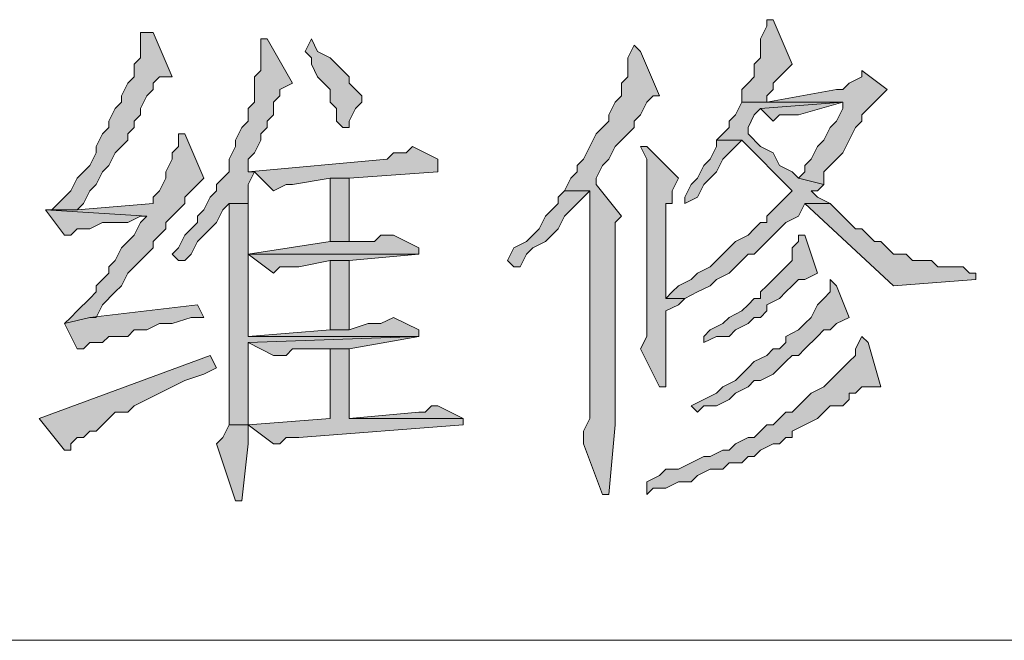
# Model space of a CAD drawing. Extents: x 566443 to 590371, y 3845226 to 3876576.
# Tile 95 of 221: x 586719.64 to 586726.22, y 3853880.45 to 3853884.6. Entities that reach past the tile are written whole.
import ezdxf

# ---------------------------------------------------------------- set-up
doc = ezdxf.new("R2010")
doc.units = 0
doc.layers.add('C00-00-00', color=7, linetype='CONTINUOUS')

msp = doc.modelspace()

# ---------------------------------------------------------------- hatches: boundary and pattern name
at = {"layer": 'C00-00-00'}
h = msp.add_hatch(color=256, dxfattribs=at)
h.dxf.hatch_style = 2
h.paths.add_polyline_path([(586724.6779, 3853884.6026), (586724.6356, 3853884.6026), (586724.6356, 3853884.5603), (586724.5932, 3853884.4756), (586724.5932, 3853884.3486), (586724.5509, 3853884.3063), (586724.5509, 3853884.2216), (586724.5086, 3853884.1793), (586724.4662, 3853884.1369), (586724.4662, 3853884.0523), (586724.6356, 3853884.0523), (586724.6356, 3853884.0946), (586724.6779, 3853884.1369), (586724.6779, 3853884.1793), (586724.7202, 3853884.2216), (586724.7626, 3853884.2639), (586724.8049, 3853884.3063)])
h = msp.add_hatch(color=256, dxfattribs=at)
h.dxf.hatch_style = 2
h.paths.add_polyline_path([(586720.5292, 3853884.5179), (586720.4446, 3853884.5179), (586720.4446, 3853884.4756), (586720.4446, 3853884.3486), (586720.4022, 3853884.3063), (586720.4022, 3853884.2216), (586720.3599, 3853884.1793), (586720.3176, 3853884.0946), (586720.3176, 3853884.0523), (586720.2752, 3853884.0099), (586720.2329, 3853883.9253), (586720.2329, 3853883.8829), (586720.1906, 3853883.8406), (586720.1482, 3853883.7559), (586720.1482, 3853883.7136), (586720.1059, 3853883.6289), (586720.0636, 3853883.5866), (586720.0212, 3853883.5443), (586719.9789, 3853883.4596), (586719.9366, 3853883.4173), (586719.8942, 3853883.3749), (586719.8519, 3853883.3326), (586720.0212, 3853883.3326), (586720.0636, 3853883.3749), (586720.1059, 3853883.4596), (586720.1482, 3853883.5019), (586720.1906, 3853883.5866), (586720.2329, 3853883.6289), (586720.2752, 3853883.7136), (586720.3176, 3853883.7559), (586720.3599, 3853883.7983), (586720.3599, 3853883.8406), (586720.4022, 3853883.8829), (586720.4022, 3853883.9253), (586720.4446, 3853883.9676), (586720.4446, 3853884.0099), (586720.4869, 3853884.0946), (586720.5292, 3853884.1369), (586720.5292, 3853884.1793), (586720.5716, 3853884.2216), (586720.6562, 3853884.2216)])
h = msp.add_hatch(color=256, dxfattribs=at)
h.dxf.hatch_style = 2
h.paths.add_polyline_path([(586721.2912, 3853884.4756), (586721.2489, 3853884.4756), (586721.2489, 3853884.3909), (586721.2489, 3853884.2639), (586721.2066, 3853884.2216), (586721.2066, 3853884.0523), (586721.1642, 3853884.0099), (586721.1642, 3853883.9253), (586721.1219, 3853883.8829), (586721.0796, 3853883.7983), (586721.0796, 3853883.7559), (586721.0372, 3853883.6713), (586721.0372, 3853883.5866), (586720.9949, 3853883.5443), (586720.9526, 3853883.5019), (586720.9526, 3853883.4596), (586720.9102, 3853883.4173), (586720.8679, 3853883.3326), (586720.8256, 3853883.2903), (586720.8256, 3853883.2479), (586720.7409, 3853883.1633), (586720.6986, 3853883.0786), (586720.6562, 3853883.0363), (586720.6986, 3853882.9939), (586720.7409, 3853882.9939), (586720.7832, 3853883.0363), (586720.8256, 3853883.1209), (586720.8679, 3853883.1633), (586720.9102, 3853883.2056), (586720.9526, 3853883.2479), (586720.9949, 3853883.3326), (586721.0372, 3853883.3749), (586721.1642, 3853883.3749), (586721.1642, 3853883.4173), (586721.1642, 3853883.5019), (586721.2066, 3853883.5866), (586721.1642, 3853883.5866), (586721.1642, 3853883.6713), (586721.2066, 3853883.7136), (586721.2489, 3853883.7983), (586721.2489, 3853883.8406), (586721.2912, 3853883.8829), (586721.2912, 3853883.9253), (586721.3336, 3853883.9676), (586721.3336, 3853884.0523), (586721.3759, 3853884.0946), (586721.3759, 3853884.1369), (586721.4606, 3853884.1793)])
h = msp.add_hatch(color=256, dxfattribs=at)
h.dxf.hatch_style = 2
h.paths.add_polyline_path([(586721.5876, 3853884.4756), (586721.5452, 3853884.3909), (586721.5876, 3853884.3486), (586721.5876, 3853884.3063), (586721.6299, 3853884.2216), (586721.6722, 3853884.1793), (586721.7146, 3853884.1369), (586721.7146, 3853884.0523), (586721.7569, 3853884.0099), (586721.7569, 3853883.9253), (586721.7992, 3853883.8829), (586721.8416, 3853883.8829), (586721.8416, 3853883.9253), (586721.8839, 3853884.0099), (586721.9262, 3853884.0523), (586721.9262, 3853884.0946), (586721.8839, 3853884.1369), (586721.8416, 3853884.1793), (586721.8416, 3853884.2216), (586721.7992, 3853884.2639), (586721.7569, 3853884.3063), (586721.7146, 3853884.3486), (586721.6299, 3853884.3909)])
h = msp.add_hatch(color=256, dxfattribs=at)
h.dxf.hatch_style = 2
h.paths.add_polyline_path([(586723.7466, 3853884.4333), (586723.7042, 3853884.3486), (586723.7042, 3853884.2216), (586723.6619, 3853884.1793), (586723.6619, 3853884.0946), (586723.6196, 3853884.0523), (586723.5772, 3853883.9676), (586723.5772, 3853883.9253), (586723.5349, 3853883.8829), (586723.4926, 3853883.8406), (586723.4502, 3853883.7559), (586723.4079, 3853883.6713), (586723.3656, 3853883.6289), (586723.3656, 3853883.5866), (586723.3232, 3853883.5443), (586723.2809, 3853883.4596), (586723.4502, 3853883.4596), (586723.4502, 3853883.4173), (586723.4502, 3853883.1633), (586723.4502, 3853883.1209), (586723.4502, 3853881.9356), (586723.4079, 3853881.8509), (586723.4079, 3853881.7663), (586723.5349, 3853881.4276), (586723.5772, 3853881.4276), (586723.6196, 3853881.8933), (586723.6196, 3853883.2479), (586723.6619, 3853883.2903), (586723.4926, 3853883.5019), (586723.4926, 3853883.5443), (586723.5349, 3853883.6289), (586723.5772, 3853883.6713), (586723.6196, 3853883.7559), (586723.6619, 3853883.7983), (586723.7042, 3853883.8406), (586723.7466, 3853883.8829), (586723.7466, 3853883.9253), (586723.7889, 3853883.9676), (586723.8312, 3853884.0523), (586723.8736, 3853884.0946), (586723.9159, 3853884.0946), (586723.7889, 3853884.3909)])
h = msp.add_hatch(color=256, dxfattribs=at)
h.dxf.hatch_style = 2
h.paths.add_polyline_path([(586725.2706, 3853884.2639), (586725.2706, 3853884.2216), (586725.1859, 3853884.1793), (586725.1436, 3853884.1369), (586725.1012, 3853884.1369), (586724.6356, 3853884.0523), (586724.4662, 3853884.0523), (586725.1436, 3853884.0523), (586725.1436, 3853884.0099), (586725.1012, 3853883.9253), (586725.0589, 3853883.8829), (586725.0166, 3853883.7983), (586724.9742, 3853883.7559), (586724.9319, 3853883.6713), (586724.8896, 3853883.6289), (586724.8896, 3853883.5866), (586724.8472, 3853883.5443), (586725.0166, 3853883.5019), (586725.0166, 3853883.5866), (586725.0589, 3853883.6289), (586725.1012, 3853883.6713), (586725.1436, 3853883.7136), (586725.1859, 3853883.7983), (586725.2282, 3853883.8829), (586725.2706, 3853883.9253), (586725.2706, 3853883.9676), (586725.3129, 3853884.0099), (586725.3552, 3853884.0523), (586725.4399, 3853884.1369)])
h = msp.add_hatch(color=256, dxfattribs=at)
h.dxf.hatch_style = 2
h.paths.add_polyline_path([(586724.4662, 3853884.0523), (586724.4239, 3853883.9676), (586724.3816, 3853883.9253), (586724.3816, 3853883.8829), (586724.3392, 3853883.8406), (586724.2969, 3853883.7983), (586724.4662, 3853883.7983), (586724.8049, 3853883.4596), (586724.7626, 3853883.4173), (586724.7202, 3853883.3749), (586724.6779, 3853883.3326), (586724.6356, 3853883.2903), (586724.6356, 3853883.2479), (586724.5932, 3853883.2479), (586724.5509, 3853883.2056), (586724.5086, 3853883.1633), (586724.4239, 3853883.1209), (586724.3816, 3853883.0786), (586724.3392, 3853883.0363), (586724.2969, 3853882.9939), (586724.2546, 3853882.9516), (586724.1699, 3853882.9093), (586724.1276, 3853882.8669), (586724.0429, 3853882.8246), (586724.0006, 3853882.7823), (586723.9582, 3853882.7399), (586724.0852, 3853882.7399), (586724.1699, 3853882.7823), (586724.2546, 3853882.8246), (586724.2969, 3853882.8669), (586724.3816, 3853882.9093), (586724.4239, 3853882.9516), (586724.4662, 3853882.9939), (586724.5086, 3853883.0363), (586724.5509, 3853883.0363), (586724.5932, 3853883.0786), (586724.6356, 3853883.1209), (586724.6779, 3853883.1633), (586724.7202, 3853883.2056), (586724.7626, 3853883.2479), (586724.8472, 3853883.2903), (586724.8896, 3853883.3749), (586725.0589, 3853883.3749), (586724.9742, 3853883.4173), (586724.9319, 3853883.4596), (586724.9742, 3853883.4596), (586725.0166, 3853883.5019), (586724.8472, 3853883.5443), (586724.8049, 3853883.5866), (586724.7202, 3853883.6289), (586724.6779, 3853883.7136), (586724.5932, 3853883.7559), (586724.5086, 3853883.8406), (586724.5086, 3853883.8829), (586724.5509, 3853883.9676), (586724.5932, 3853884.0099), (586725.1436, 3853884.0523)])
h = msp.add_hatch(color=256, dxfattribs=at)
h.dxf.hatch_style = 2
h.paths.add_polyline_path([(586725.1436, 3853884.0523), (586724.5932, 3853884.0099), (586724.6779, 3853883.9253), (586724.7202, 3853883.9676), (586724.8472, 3853883.9676)])
h = msp.add_hatch(color=256, dxfattribs=at)
h.dxf.hatch_style = 2
h.paths.add_polyline_path([(586720.7409, 3853883.8406), (586720.6986, 3853883.8406), (586720.6986, 3853883.7559), (586720.6562, 3853883.7136), (586720.6562, 3853883.6713), (586720.6139, 3853883.5866), (586720.6139, 3853883.5443), (586720.5716, 3853883.4596), (586720.5292, 3853883.4173), (586720.5292, 3853883.3749), (586720.0212, 3853883.3326), (586719.8096, 3853883.3326), (586720.4869, 3853883.2903), (586720.4446, 3853883.2479), (586720.4022, 3853883.1633), (586720.3599, 3853883.1209), (586720.3176, 3853883.0786), (586720.2752, 3853882.9939), (586720.2329, 3853882.9516), (586720.2329, 3853882.9093), (586720.1906, 3853882.8669), (586720.1482, 3853882.8246), (586720.1482, 3853882.7823), (586720.1059, 3853882.7399), (586720.0212, 3853882.6553), (586719.9789, 3853882.6129), (586719.9366, 3853882.5706), (586720.1059, 3853882.6129), (586720.1482, 3853882.6129), (586720.1906, 3853882.6976), (586720.2752, 3853882.7823), (586720.3176, 3853882.8246), (586720.3599, 3853882.9093), (586720.4022, 3853882.9516), (586720.4446, 3853882.9939), (586720.4869, 3853883.0363), (586720.5292, 3853883.0786), (586720.5292, 3853883.1209), (586720.5716, 3853883.1633), (586720.6139, 3853883.2056), (586720.6139, 3853883.2479), (586720.6986, 3853883.3326), (586720.7409, 3853883.3749), (586720.7409, 3853883.4173), (586720.7832, 3853883.4596), (586720.8256, 3853883.5019), (586720.8679, 3853883.5443)])
h = msp.add_hatch(color=256, dxfattribs=at)
h.dxf.hatch_style = 2
h.paths.add_polyline_path([(586722.2649, 3853883.7559), (586722.2226, 3853883.7136), (586722.1379, 3853883.7136), (586722.0956, 3853883.6713), (586721.1642, 3853883.5866), (586721.2066, 3853883.5866), (586721.3336, 3853883.4596), (586721.4182, 3853883.5019), (586721.4606, 3853883.5019), (586721.7146, 3853883.5443), (586721.8416, 3853883.5443), (586722.4342, 3853883.5866), (586722.4342, 3853883.6713)])
h = msp.add_hatch(color=256, dxfattribs=at)
h.dxf.hatch_style = 2
h.paths.add_polyline_path([(586723.8312, 3853883.7559), (586723.7889, 3853883.7559), (586723.8312, 3853883.6713), (586723.8312, 3853882.4859), (586723.7889, 3853882.4013), (586723.9159, 3853882.1473), (586723.9582, 3853882.1473), (586723.9582, 3853882.6553), (586724.0429, 3853882.6976), (586724.0852, 3853882.7399), (586723.9582, 3853882.7399), (586723.9582, 3853882.7823), (586723.9582, 3853883.3749), (586724.0006, 3853883.3749), (586724.0006, 3853883.4596), (586724.0429, 3853883.5443)])
h = msp.add_hatch(color=256, dxfattribs=at)
h.dxf.hatch_style = 2
h.paths.add_polyline_path([(586724.2969, 3853883.7983), (586724.2969, 3853883.7559), (586724.2546, 3853883.6713), (586724.2122, 3853883.6289), (586724.1699, 3853883.5443), (586724.1276, 3853883.5019), (586724.0852, 3853883.4173), (586724.0852, 3853883.3749), (586724.1699, 3853883.4173), (586724.2122, 3853883.5019), (586724.2546, 3853883.5443), (586724.2969, 3853883.5866), (586724.3392, 3853883.6713), (586724.3816, 3853883.7136), (586724.4239, 3853883.7559), (586724.4662, 3853883.7983)])
h = msp.add_hatch(color=256, dxfattribs=at)
h.dxf.hatch_style = 2
h.paths.add_polyline_path([(586721.8416, 3853883.1209), (586721.8416, 3853883.5443), (586721.7146, 3853883.5443), (586721.7146, 3853883.1209)])
h = msp.add_hatch(color=256, dxfattribs=at)
h.dxf.hatch_style = 2
h.paths.add_polyline_path([(586723.2809, 3853883.4596), (586723.2386, 3853883.4173), (586723.2386, 3853883.3749), (586723.1962, 3853883.3326), (586723.1539, 3853883.2903), (586723.1116, 3853883.2056), (586723.0692, 3853883.1633), (586723.0269, 3853883.1209), (586722.9422, 3853883.0786), (586722.8999, 3853882.9939), (586722.9422, 3853882.9516), (586722.9846, 3853882.9516), (586723.0269, 3853883.0363), (586723.0692, 3853883.0786), (586723.1539, 3853883.1209), (586723.1962, 3853883.1633), (586723.2386, 3853883.2056), (586723.2809, 3853883.2903), (586723.3232, 3853883.3326), (586723.3656, 3853883.3749), (586723.4079, 3853883.4173), (586723.4502, 3853883.4596)])
h = msp.add_hatch(color=256, dxfattribs=at)
h.dxf.hatch_style = 2
h.paths.add_polyline_path([(586721.1642, 3853883.3749), (586721.0372, 3853883.3749), (586721.0372, 3853883.3326), (586721.0372, 3853881.8933), (586721.1642, 3853881.8933), (586721.1642, 3853882.0626), (586721.1642, 3853882.1473), (586721.1642, 3853882.4436), (586722.3072, 3853882.4859), (586721.1642, 3853882.4859), (586721.1642, 3853882.5706), (586721.1642, 3853883.0363), (586722.3072, 3853883.0363), (586721.1642, 3853883.0363), (586721.1642, 3853883.0786)])
h = msp.add_hatch(color=256, dxfattribs=at)
h.dxf.hatch_style = 2
h.paths.add_polyline_path([(586725.0589, 3853883.3749), (586724.8896, 3853883.3749), (586725.4822, 3853882.8246), (586726.0326, 3853882.8669), (586726.0326, 3853882.9093), (586725.9902, 3853882.9093), (586725.9479, 3853882.9516), (586725.7786, 3853882.9516), (586725.7362, 3853882.9939), (586725.6092, 3853882.9939), (586725.5669, 3853883.0363), (586725.4822, 3853883.0363), (586725.4399, 3853883.0786), (586725.3976, 3853883.1209), (586725.3552, 3853883.1209), (586725.3129, 3853883.1633), (586725.2706, 3853883.2056), (586725.2282, 3853883.2056), (586725.1859, 3853883.2479), (586725.1436, 3853883.2903), (586725.1012, 3853883.3326)])
h = msp.add_hatch(color=256, dxfattribs=at)
h.dxf.hatch_style = 2
h.paths.add_polyline_path([(586719.8096, 3853883.3326), (586719.9366, 3853883.1633), (586719.9789, 3853883.1633), (586720.0212, 3853883.2056), (586720.1059, 3853883.2056), (586720.1906, 3853883.2479), (586720.3599, 3853883.2479), (586720.4446, 3853883.2903), (586720.4869, 3853883.2903)])
h = msp.add_hatch(color=256, dxfattribs=at)
h.dxf.hatch_style = 2
h.paths.add_polyline_path([(586722.1379, 3853883.1633), (586722.0532, 3853883.1633), (586722.0109, 3853883.1209), (586721.7146, 3853883.1209), (586721.1642, 3853883.0363), (586722.3072, 3853883.0363), (586722.3072, 3853883.0786)])
h = msp.add_hatch(color=256, dxfattribs=at)
h.dxf.hatch_style = 2
h.paths.add_polyline_path([(586724.8472, 3853883.1633), (586724.8472, 3853883.1209), (586724.8049, 3853883.0786), (586724.8049, 3853882.9939), (586724.7626, 3853882.9516), (586724.7202, 3853882.9093), (586724.6779, 3853882.8669), (586724.6356, 3853882.8246), (586724.5932, 3853882.7823), (586724.5932, 3853882.7399), (586724.5509, 3853882.7399), (586724.5086, 3853882.6976), (586724.4662, 3853882.6553), (586724.3816, 3853882.6129), (586724.3392, 3853882.5706), (586724.2546, 3853882.5283), (586724.2122, 3853882.4859), (586724.2122, 3853882.4436), (586724.2969, 3853882.4859), (586724.3816, 3853882.4859), (586724.4239, 3853882.5283), (586724.5086, 3853882.5706), (586724.5509, 3853882.6129), (586724.5932, 3853882.6129), (586724.6356, 3853882.6553), (586724.6356, 3853882.6976), (586724.7202, 3853882.7399), (586724.7626, 3853882.7823), (586724.8049, 3853882.8246), (586724.8472, 3853882.8669), (586724.8896, 3853882.8669), (586724.9742, 3853882.9093), (586724.8896, 3853883.1633)])
h = msp.add_hatch(color=256, dxfattribs=at)
h.dxf.hatch_style = 2
h.paths.add_polyline_path([(586722.3072, 3853883.0363), (586721.1642, 3853883.0363), (586721.3336, 3853882.9093), (586721.3759, 3853882.9516), (586721.5029, 3853882.9516), (586721.7146, 3853882.9939), (586721.8416, 3853882.9939)])
h = msp.add_hatch(color=256, dxfattribs=at)
h.dxf.hatch_style = 2
h.paths.add_polyline_path([(586721.8416, 3853882.5283), (586721.8416, 3853882.9939), (586721.7146, 3853882.9939), (586721.7146, 3853882.5283)])
h = msp.add_hatch(color=256, dxfattribs=at)
h.dxf.hatch_style = 2
h.paths.add_polyline_path([(586725.0589, 3853882.8669), (586725.0589, 3853882.7823), (586725.0166, 3853882.7399), (586724.9742, 3853882.6976), (586724.9319, 3853882.6129), (586724.8896, 3853882.5706), (586724.8472, 3853882.5283), (586724.7626, 3853882.4859), (586724.7626, 3853882.4436), (586724.7202, 3853882.4013), (586724.6779, 3853882.4013), (586724.6356, 3853882.3589), (586724.5509, 3853882.3166), (586724.5086, 3853882.2743), (586724.4662, 3853882.2319), (586724.4239, 3853882.1896), (586724.3392, 3853882.1473), (586724.2969, 3853882.1049), (586724.2122, 3853882.0626), (586724.1276, 3853882.0203), (586724.1699, 3853881.9779), (586724.2122, 3853882.0203), (586724.2969, 3853882.0203), (586724.3816, 3853882.0626), (586724.4239, 3853882.1049), (586724.5086, 3853882.1473), (586724.5509, 3853882.1896), (586724.5932, 3853882.1896), (586724.6779, 3853882.2319), (586724.7202, 3853882.2743), (586724.7626, 3853882.3166), (586724.8049, 3853882.3589), (586724.8472, 3853882.3589), (586724.8896, 3853882.4013), (586724.9742, 3853882.4859), (586725.0166, 3853882.5283), (586725.0589, 3853882.5283), (586725.1012, 3853882.5706), (586725.1859, 3853882.6129), (586725.1012, 3853882.8246)])
h = msp.add_hatch(color=256, dxfattribs=at)
h.dxf.hatch_style = 2
h.paths.add_polyline_path([(586720.8256, 3853882.6976), (586720.1059, 3853882.6129), (586719.9366, 3853882.5706), (586720.0212, 3853882.4013), (586720.0636, 3853882.4013), (586720.1059, 3853882.4436), (586720.1906, 3853882.4436), (586720.2329, 3853882.4859), (586720.3599, 3853882.4859), (586720.4022, 3853882.5283), (586720.4869, 3853882.5283), (586720.5716, 3853882.5706), (586720.6562, 3853882.5706), (586720.7832, 3853882.6129), (586720.8679, 3853882.6129)])
h = msp.add_hatch(color=256, dxfattribs=at)
h.dxf.hatch_style = 2
h.paths.add_polyline_path([(586722.1379, 3853882.6129), (586722.0532, 3853882.5706), (586721.9686, 3853882.5706), (586721.8416, 3853882.5283), (586721.7146, 3853882.5283), (586721.1642, 3853882.4859), (586722.3072, 3853882.4859), (586722.3072, 3853882.5283)])
h = msp.add_hatch(color=256, dxfattribs=at)
h.dxf.hatch_style = 2
h.paths.add_polyline_path([(586722.3072, 3853882.4859), (586721.1642, 3853882.4436), (586721.3336, 3853882.3589), (586721.4182, 3853882.3589), (586721.4606, 3853882.4013), (586721.8416, 3853882.4013)])
h = msp.add_hatch(color=256, dxfattribs=at)
h.dxf.hatch_style = 2
h.paths.add_polyline_path([(586725.2706, 3853882.4859), (586725.2282, 3853882.4013), (586725.2282, 3853882.3589), (586725.1859, 3853882.3166), (586725.1436, 3853882.2743), (586725.1012, 3853882.2319), (586725.0589, 3853882.1896), (586725.0166, 3853882.1473), (586724.9319, 3853882.1049), (586724.8896, 3853882.0626), (586724.8049, 3853881.9779), (586724.7626, 3853881.9779), (586724.7202, 3853881.9356), (586724.6779, 3853881.8933), (586724.6356, 3853881.8933), (586724.5932, 3853881.8509), (586724.5509, 3853881.8086), (586724.5086, 3853881.8086), (586724.4239, 3853881.7663), (586724.3816, 3853881.7239), (586724.3392, 3853881.7239), (586724.2546, 3853881.6816), (586724.2122, 3853881.6816), (586724.1276, 3853881.6393), (586724.0429, 3853881.5969), (586723.9582, 3853881.5969), (586723.9159, 3853881.5546), (586723.8312, 3853881.5123), (586723.8312, 3853881.4276), (586723.8736, 3853881.4699), (586723.9582, 3853881.4699), (586724.0429, 3853881.5123), (586724.1276, 3853881.5123), (586724.1699, 3853881.5546), (586724.2546, 3853881.5969), (586724.3392, 3853881.5969), (586724.3816, 3853881.6393), (586724.4662, 3853881.6393), (586724.5086, 3853881.6816), (586724.5509, 3853881.6816), (586724.5932, 3853881.7239), (586724.6779, 3853881.7663), (586724.7202, 3853881.7663), (586724.7626, 3853881.8086), (586724.8049, 3853881.8086), (586724.8049, 3853881.8509), (586724.8896, 3853881.8933), (586724.9742, 3853881.9356), (586725.0166, 3853881.9779), (586725.0589, 3853882.0203), (586725.1436, 3853882.0203), (586725.1859, 3853882.0626), (586725.1859, 3853882.1049), (586725.2282, 3853882.1049), (586725.2706, 3853882.1473), (586725.3976, 3853882.1473), (586725.3129, 3853882.4436)])
h = msp.add_hatch(color=256, dxfattribs=at)
h.dxf.hatch_style = 2
h.paths.add_polyline_path([(586721.8416, 3853882.4013), (586721.7146, 3853882.4013), (586721.7146, 3853881.9356), (586721.1642, 3853881.8933), (586721.0372, 3853881.8933), (586721.1642, 3853881.8933), (586721.3336, 3853881.7663), (586721.3759, 3853881.7663), (586721.4182, 3853881.8086), (586721.5029, 3853881.8086), (586722.6036, 3853881.8933), (586722.6036, 3853881.9356), (586721.8416, 3853881.9356)])
h = msp.add_hatch(color=256, dxfattribs=at)
h.dxf.hatch_style = 2
h.paths.add_polyline_path([(586720.9102, 3853882.3589), (586719.7672, 3853881.9356), (586719.9366, 3853881.7239), (586719.9789, 3853881.7239), (586719.9789, 3853881.7663), (586720.0212, 3853881.8086), (586720.0636, 3853881.8086), (586720.1059, 3853881.8509), (586720.1482, 3853881.8509), (586720.1906, 3853881.8933), (586720.2329, 3853881.9356), (586720.2752, 3853881.9779), (586720.3599, 3853881.9779), (586720.4022, 3853882.0203), (586720.4869, 3853882.0626), (586720.5716, 3853882.1049), (586720.6562, 3853882.1473), (586720.7409, 3853882.1896), (586720.8679, 3853882.2319), (586720.9526, 3853882.2743)])
h = msp.add_hatch(color=256, dxfattribs=at)
h.dxf.hatch_style = 2
h.paths.add_polyline_path([(586722.4342, 3853882.0203), (586722.3919, 3853882.0203), (586722.3496, 3853881.9779), (586722.3072, 3853881.9779), (586721.8416, 3853881.9356), (586722.6036, 3853881.9356)])
h = msp.add_hatch(color=256, dxfattribs=at)
h.dxf.hatch_style = 2
h.paths.add_polyline_path([(586721.0372, 3853881.8933), (586720.9949, 3853881.8086), (586720.9526, 3853881.7663), (586721.0796, 3853881.3853), (586721.1219, 3853881.3853), (586721.1642, 3853881.7663), (586721.1642, 3853881.8933)])

# ---------------------------------------------------------------- linework, layer by layer
at = {"layer": 'C00-00-00', "lineweight": 0}
for points in [[(586724.6779, 3853884.6026), (586724.6356, 3853884.6026), (586724.6356, 3853884.5603), (586724.5932, 3853884.4756), (586724.5932, 3853884.3486), (586724.5509, 3853884.3063), (586724.5509, 3853884.2216), (586724.5086, 3853884.1793), (586724.4662, 3853884.1369), (586724.4662, 3853884.0523), (586724.6356, 3853884.0523), (586724.6356, 3853884.0946), (586724.6779, 3853884.1369), (586724.6779, 3853884.1793), (586724.7202, 3853884.2216), (586724.7626, 3853884.2639), (586724.8049, 3853884.3063)], [(586720.5292, 3853884.5179), (586720.4446, 3853884.5179), (586720.4446, 3853884.4756), (586720.4446, 3853884.3486), (586720.4022, 3853884.3063), (586720.4022, 3853884.2216), (586720.3599, 3853884.1793), (586720.3176, 3853884.0946), (586720.3176, 3853884.0523), (586720.2752, 3853884.0099), (586720.2329, 3853883.9253), (586720.2329, 3853883.8829), (586720.1906, 3853883.8406), (586720.1482, 3853883.7559), (586720.1482, 3853883.7136), (586720.1059, 3853883.6289), (586720.0636, 3853883.5866), (586720.0212, 3853883.5443), (586719.9789, 3853883.4596), (586719.9366, 3853883.4173), (586719.8942, 3853883.3749), (586719.8519, 3853883.3326), (586720.0212, 3853883.3326), (586720.0636, 3853883.3749), (586720.1059, 3853883.4596), (586720.1482, 3853883.5019), (586720.1906, 3853883.5866), (586720.2329, 3853883.6289), (586720.2752, 3853883.7136), (586720.3176, 3853883.7559), (586720.3599, 3853883.7983), (586720.3599, 3853883.8406), (586720.4022, 3853883.8829), (586720.4022, 3853883.9253), (586720.4446, 3853883.9676), (586720.4446, 3853884.0099), (586720.4869, 3853884.0946), (586720.5292, 3853884.1369), (586720.5292, 3853884.1793), (586720.5716, 3853884.2216), (586720.6562, 3853884.2216)], [(586721.2912, 3853884.4756), (586721.2489, 3853884.4756), (586721.2489, 3853884.3909), (586721.2489, 3853884.2639), (586721.2066, 3853884.2216), (586721.2066, 3853884.0523), (586721.1642, 3853884.0099), (586721.1642, 3853883.9253), (586721.1219, 3853883.8829), (586721.0796, 3853883.7983), (586721.0796, 3853883.7559), (586721.0372, 3853883.6713), (586721.0372, 3853883.5866), (586720.9949, 3853883.5443), (586720.9526, 3853883.5019), (586720.9526, 3853883.4596), (586720.9102, 3853883.4173), (586720.8679, 3853883.3326), (586720.8256, 3853883.2903), (586720.8256, 3853883.2479), (586720.7409, 3853883.1633), (586720.6986, 3853883.0786), (586720.6562, 3853883.0363), (586720.6986, 3853882.9939), (586720.7409, 3853882.9939), (586720.7832, 3853883.0363), (586720.8256, 3853883.1209), (586720.8679, 3853883.1633), (586720.9102, 3853883.2056), (586720.9526, 3853883.2479), (586720.9949, 3853883.3326), (586721.0372, 3853883.3749), (586721.1642, 3853883.3749), (586721.1642, 3853883.4173), (586721.1642, 3853883.5019), (586721.2066, 3853883.5866), (586721.1642, 3853883.5866), (586721.1642, 3853883.6713), (586721.2066, 3853883.7136), (586721.2489, 3853883.7983), (586721.2489, 3853883.8406), (586721.2912, 3853883.8829), (586721.2912, 3853883.9253), (586721.3336, 3853883.9676), (586721.3336, 3853884.0523), (586721.3759, 3853884.0946), (586721.3759, 3853884.1369), (586721.4606, 3853884.1793)], [(586721.5876, 3853884.4756), (586721.5452, 3853884.3909), (586721.5876, 3853884.3486), (586721.5876, 3853884.3063), (586721.6299, 3853884.2216), (586721.6722, 3853884.1793), (586721.7146, 3853884.1369), (586721.7146, 3853884.0523), (586721.7569, 3853884.0099), (586721.7569, 3853883.9253), (586721.7992, 3853883.8829), (586721.8416, 3853883.8829), (586721.8416, 3853883.9253), (586721.8839, 3853884.0099), (586721.9262, 3853884.0523), (586721.9262, 3853884.0946), (586721.8839, 3853884.1369), (586721.8416, 3853884.1793), (586721.8416, 3853884.2216), (586721.7992, 3853884.2639), (586721.7569, 3853884.3063), (586721.7146, 3853884.3486), (586721.6299, 3853884.3909)], [(586723.7466, 3853884.4333), (586723.7042, 3853884.3486), (586723.7042, 3853884.2216), (586723.6619, 3853884.1793), (586723.6619, 3853884.0946), (586723.6196, 3853884.0523), (586723.5772, 3853883.9676), (586723.5772, 3853883.9253), (586723.5349, 3853883.8829), (586723.4926, 3853883.8406), (586723.4502, 3853883.7559), (586723.4079, 3853883.6713), (586723.3656, 3853883.6289), (586723.3656, 3853883.5866), (586723.3232, 3853883.5443), (586723.2809, 3853883.4596), (586723.4502, 3853883.4596), (586723.4502, 3853883.4173), (586723.4502, 3853883.1633), (586723.4502, 3853883.1209), (586723.4502, 3853881.9356), (586723.4079, 3853881.8509), (586723.4079, 3853881.7663), (586723.5349, 3853881.4276), (586723.5772, 3853881.4276), (586723.6196, 3853881.8933), (586723.6196, 3853883.2479), (586723.6619, 3853883.2903), (586723.4926, 3853883.5019), (586723.4926, 3853883.5443), (586723.5349, 3853883.6289), (586723.5772, 3853883.6713), (586723.6196, 3853883.7559), (586723.6619, 3853883.7983), (586723.7042, 3853883.8406), (586723.7466, 3853883.8829), (586723.7466, 3853883.9253), (586723.7889, 3853883.9676), (586723.8312, 3853884.0523), (586723.8736, 3853884.0946), (586723.9159, 3853884.0946), (586723.7889, 3853884.3909)], [(586725.2706, 3853884.2639), (586725.2706, 3853884.2216), (586725.1859, 3853884.1793), (586725.1436, 3853884.1369), (586725.1012, 3853884.1369), (586724.6356, 3853884.0523), (586724.4662, 3853884.0523), (586725.1436, 3853884.0523), (586725.1436, 3853884.0099), (586725.1012, 3853883.9253), (586725.0589, 3853883.8829), (586725.0166, 3853883.7983), (586724.9742, 3853883.7559), (586724.9319, 3853883.6713), (586724.8896, 3853883.6289), (586724.8896, 3853883.5866), (586724.8472, 3853883.5443), (586725.0166, 3853883.5019), (586725.0166, 3853883.5866), (586725.0589, 3853883.6289), (586725.1012, 3853883.6713), (586725.1436, 3853883.7136), (586725.1859, 3853883.7983), (586725.2282, 3853883.8829), (586725.2706, 3853883.9253), (586725.2706, 3853883.9676), (586725.3129, 3853884.0099), (586725.3552, 3853884.0523), (586725.4399, 3853884.1369)], [(586724.4662, 3853884.0523), (586724.4239, 3853883.9676), (586724.3816, 3853883.9253), (586724.3816, 3853883.8829), (586724.3392, 3853883.8406), (586724.2969, 3853883.7983), (586724.4662, 3853883.7983), (586724.8049, 3853883.4596), (586724.7626, 3853883.4173), (586724.7202, 3853883.3749), (586724.6779, 3853883.3326), (586724.6356, 3853883.2903), (586724.6356, 3853883.2479), (586724.5932, 3853883.2479), (586724.5509, 3853883.2056), (586724.5086, 3853883.1633), (586724.4239, 3853883.1209), (586724.3816, 3853883.0786), (586724.3392, 3853883.0363), (586724.2969, 3853882.9939), (586724.2546, 3853882.9516), (586724.1699, 3853882.9093), (586724.1276, 3853882.8669), (586724.0429, 3853882.8246), (586724.0006, 3853882.7823), (586723.9582, 3853882.7399), (586724.0852, 3853882.7399), (586724.1699, 3853882.7823), (586724.2546, 3853882.8246), (586724.2969, 3853882.8669), (586724.3816, 3853882.9093), (586724.4239, 3853882.9516), (586724.4662, 3853882.9939), (586724.5086, 3853883.0363), (586724.5509, 3853883.0363), (586724.5932, 3853883.0786), (586724.6356, 3853883.1209), (586724.6779, 3853883.1633), (586724.7202, 3853883.2056), (586724.7626, 3853883.2479), (586724.8472, 3853883.2903), (586724.8896, 3853883.3749), (586725.0589, 3853883.3749), (586724.9742, 3853883.4173), (586724.9319, 3853883.4596), (586724.9742, 3853883.4596), (586725.0166, 3853883.5019), (586724.8472, 3853883.5443), (586724.8049, 3853883.5866), (586724.7202, 3853883.6289), (586724.6779, 3853883.7136), (586724.5932, 3853883.7559), (586724.5086, 3853883.8406), (586724.5086, 3853883.8829), (586724.5509, 3853883.9676), (586724.5932, 3853884.0099), (586725.1436, 3853884.0523)], [(586725.1436, 3853884.0523), (586724.5932, 3853884.0099), (586724.6779, 3853883.9253), (586724.7202, 3853883.9676), (586724.8472, 3853883.9676)], [(586720.7409, 3853883.8406), (586720.6986, 3853883.8406), (586720.6986, 3853883.7559), (586720.6562, 3853883.7136), (586720.6562, 3853883.6713), (586720.6139, 3853883.5866), (586720.6139, 3853883.5443), (586720.5716, 3853883.4596), (586720.5292, 3853883.4173), (586720.5292, 3853883.3749), (586720.0212, 3853883.3326), (586719.8096, 3853883.3326), (586720.4869, 3853883.2903), (586720.4446, 3853883.2479), (586720.4022, 3853883.1633), (586720.3599, 3853883.1209), (586720.3176, 3853883.0786), (586720.2752, 3853882.9939), (586720.2329, 3853882.9516), (586720.2329, 3853882.9093), (586720.1906, 3853882.8669), (586720.1482, 3853882.8246), (586720.1482, 3853882.7823), (586720.1059, 3853882.7399), (586720.0212, 3853882.6553), (586719.9789, 3853882.6129), (586719.9366, 3853882.5706), (586720.1059, 3853882.6129), (586720.1482, 3853882.6129), (586720.1906, 3853882.6976), (586720.2752, 3853882.7823), (586720.3176, 3853882.8246), (586720.3599, 3853882.9093), (586720.4022, 3853882.9516), (586720.4446, 3853882.9939), (586720.4869, 3853883.0363), (586720.5292, 3853883.0786), (586720.5292, 3853883.1209), (586720.5716, 3853883.1633), (586720.6139, 3853883.2056), (586720.6139, 3853883.2479), (586720.6986, 3853883.3326), (586720.7409, 3853883.3749), (586720.7409, 3853883.4173), (586720.7832, 3853883.4596), (586720.8256, 3853883.5019), (586720.8679, 3853883.5443)], [(586722.2649, 3853883.7559), (586722.2226, 3853883.7136), (586722.1379, 3853883.7136), (586722.0956, 3853883.6713), (586721.1642, 3853883.5866), (586721.2066, 3853883.5866), (586721.3336, 3853883.4596), (586721.4182, 3853883.5019), (586721.4606, 3853883.5019), (586721.7146, 3853883.5443), (586721.8416, 3853883.5443), (586722.4342, 3853883.5866), (586722.4342, 3853883.6713)], [(586723.8312, 3853883.7559), (586723.7889, 3853883.7559), (586723.8312, 3853883.6713), (586723.8312, 3853882.4859), (586723.7889, 3853882.4013), (586723.9159, 3853882.1473), (586723.9582, 3853882.1473), (586723.9582, 3853882.6553), (586724.0429, 3853882.6976), (586724.0852, 3853882.7399), (586723.9582, 3853882.7399), (586723.9582, 3853882.7823), (586723.9582, 3853883.3749), (586724.0006, 3853883.3749), (586724.0006, 3853883.4596), (586724.0429, 3853883.5443)], [(586724.2969, 3853883.7983), (586724.2969, 3853883.7559), (586724.2546, 3853883.6713), (586724.2122, 3853883.6289), (586724.1699, 3853883.5443), (586724.1276, 3853883.5019), (586724.0852, 3853883.4173), (586724.0852, 3853883.3749), (586724.1699, 3853883.4173), (586724.2122, 3853883.5019), (586724.2546, 3853883.5443), (586724.2969, 3853883.5866), (586724.3392, 3853883.6713), (586724.3816, 3853883.7136), (586724.4239, 3853883.7559), (586724.4662, 3853883.7983)], [(586721.8416, 3853883.1209), (586721.8416, 3853883.5443), (586721.7146, 3853883.5443), (586721.7146, 3853883.1209)], [(586723.2809, 3853883.4596), (586723.2386, 3853883.4173), (586723.2386, 3853883.3749), (586723.1962, 3853883.3326), (586723.1539, 3853883.2903), (586723.1116, 3853883.2056), (586723.0692, 3853883.1633), (586723.0269, 3853883.1209), (586722.9422, 3853883.0786), (586722.8999, 3853882.9939), (586722.9422, 3853882.9516), (586722.9846, 3853882.9516), (586723.0269, 3853883.0363), (586723.0692, 3853883.0786), (586723.1539, 3853883.1209), (586723.1962, 3853883.1633), (586723.2386, 3853883.2056), (586723.2809, 3853883.2903), (586723.3232, 3853883.3326), (586723.3656, 3853883.3749), (586723.4079, 3853883.4173), (586723.4502, 3853883.4596)], [(586721.1642, 3853883.3749), (586721.0372, 3853883.3749), (586721.0372, 3853883.3326), (586721.0372, 3853881.8933), (586721.1642, 3853881.8933), (586721.1642, 3853882.0626), (586721.1642, 3853882.1473), (586721.1642, 3853882.4436), (586722.3072, 3853882.4859), (586721.1642, 3853882.4859), (586721.1642, 3853882.5706), (586721.1642, 3853883.0363), (586722.3072, 3853883.0363), (586721.1642, 3853883.0363), (586721.1642, 3853883.0786)], [(586725.0589, 3853883.3749), (586724.8896, 3853883.3749), (586725.4822, 3853882.8246), (586726.0326, 3853882.8669), (586726.0326, 3853882.9093), (586725.9902, 3853882.9093), (586725.9479, 3853882.9516), (586725.7786, 3853882.9516), (586725.7362, 3853882.9939), (586725.6092, 3853882.9939), (586725.5669, 3853883.0363), (586725.4822, 3853883.0363), (586725.4399, 3853883.0786), (586725.3976, 3853883.1209), (586725.3552, 3853883.1209), (586725.3129, 3853883.1633), (586725.2706, 3853883.2056), (586725.2282, 3853883.2056), (586725.1859, 3853883.2479), (586725.1436, 3853883.2903), (586725.1012, 3853883.3326)], [(586719.8096, 3853883.3326), (586719.9366, 3853883.1633), (586719.9789, 3853883.1633), (586720.0212, 3853883.2056), (586720.1059, 3853883.2056), (586720.1906, 3853883.2479), (586720.3599, 3853883.2479), (586720.4446, 3853883.2903), (586720.4869, 3853883.2903)], [(586722.1379, 3853883.1633), (586722.0532, 3853883.1633), (586722.0109, 3853883.1209), (586721.7146, 3853883.1209), (586721.1642, 3853883.0363), (586722.3072, 3853883.0363), (586722.3072, 3853883.0786)], [(586724.8472, 3853883.1633), (586724.8472, 3853883.1209), (586724.8049, 3853883.0786), (586724.8049, 3853882.9939), (586724.7626, 3853882.9516), (586724.7202, 3853882.9093), (586724.6779, 3853882.8669), (586724.6356, 3853882.8246), (586724.5932, 3853882.7823), (586724.5932, 3853882.7399), (586724.5509, 3853882.7399), (586724.5086, 3853882.6976), (586724.4662, 3853882.6553), (586724.3816, 3853882.6129), (586724.3392, 3853882.5706), (586724.2546, 3853882.5283), (586724.2122, 3853882.4859), (586724.2122, 3853882.4436), (586724.2969, 3853882.4859), (586724.3816, 3853882.4859), (586724.4239, 3853882.5283), (586724.5086, 3853882.5706), (586724.5509, 3853882.6129), (586724.5932, 3853882.6129), (586724.6356, 3853882.6553), (586724.6356, 3853882.6976), (586724.7202, 3853882.7399), (586724.7626, 3853882.7823), (586724.8049, 3853882.8246), (586724.8472, 3853882.8669), (586724.8896, 3853882.8669), (586724.9742, 3853882.9093), (586724.8896, 3853883.1633)], [(586722.3072, 3853883.0363), (586721.1642, 3853883.0363), (586721.3336, 3853882.9093), (586721.3759, 3853882.9516), (586721.5029, 3853882.9516), (586721.7146, 3853882.9939), (586721.8416, 3853882.9939)], [(586721.8416, 3853882.5283), (586721.8416, 3853882.9939), (586721.7146, 3853882.9939), (586721.7146, 3853882.5283)], [(586725.0589, 3853882.8669), (586725.0589, 3853882.7823), (586725.0166, 3853882.7399), (586724.9742, 3853882.6976), (586724.9319, 3853882.6129), (586724.8896, 3853882.5706), (586724.8472, 3853882.5283), (586724.7626, 3853882.4859), (586724.7626, 3853882.4436), (586724.7202, 3853882.4013), (586724.6779, 3853882.4013), (586724.6356, 3853882.3589), (586724.5509, 3853882.3166), (586724.5086, 3853882.2743), (586724.4662, 3853882.2319), (586724.4239, 3853882.1896), (586724.3392, 3853882.1473), (586724.2969, 3853882.1049), (586724.2122, 3853882.0626), (586724.1276, 3853882.0203), (586724.1699, 3853881.9779), (586724.2122, 3853882.0203), (586724.2969, 3853882.0203), (586724.3816, 3853882.0626), (586724.4239, 3853882.1049), (586724.5086, 3853882.1473), (586724.5509, 3853882.1896), (586724.5932, 3853882.1896), (586724.6779, 3853882.2319), (586724.7202, 3853882.2743), (586724.7626, 3853882.3166), (586724.8049, 3853882.3589), (586724.8472, 3853882.3589), (586724.8896, 3853882.4013), (586724.9742, 3853882.4859), (586725.0166, 3853882.5283), (586725.0589, 3853882.5283), (586725.1012, 3853882.5706), (586725.1859, 3853882.6129), (586725.1012, 3853882.8246)], [(586720.8256, 3853882.6976), (586720.1059, 3853882.6129), (586719.9366, 3853882.5706), (586720.0212, 3853882.4013), (586720.0636, 3853882.4013), (586720.1059, 3853882.4436), (586720.1906, 3853882.4436), (586720.2329, 3853882.4859), (586720.3599, 3853882.4859), (586720.4022, 3853882.5283), (586720.4869, 3853882.5283), (586720.5716, 3853882.5706), (586720.6562, 3853882.5706), (586720.7832, 3853882.6129), (586720.8679, 3853882.6129)], [(586722.1379, 3853882.6129), (586722.0532, 3853882.5706), (586721.9686, 3853882.5706), (586721.8416, 3853882.5283), (586721.7146, 3853882.5283), (586721.1642, 3853882.4859), (586722.3072, 3853882.4859), (586722.3072, 3853882.5283)], [(586722.3072, 3853882.4859), (586721.1642, 3853882.4436), (586721.3336, 3853882.3589), (586721.4182, 3853882.3589), (586721.4606, 3853882.4013), (586721.8416, 3853882.4013)], [(586725.2706, 3853882.4859), (586725.2282, 3853882.4013), (586725.2282, 3853882.3589), (586725.1859, 3853882.3166), (586725.1436, 3853882.2743), (586725.1012, 3853882.2319), (586725.0589, 3853882.1896), (586725.0166, 3853882.1473), (586724.9319, 3853882.1049), (586724.8896, 3853882.0626), (586724.8049, 3853881.9779), (586724.7626, 3853881.9779), (586724.7202, 3853881.9356), (586724.6779, 3853881.8933), (586724.6356, 3853881.8933), (586724.5932, 3853881.8509), (586724.5509, 3853881.8086), (586724.5086, 3853881.8086), (586724.4239, 3853881.7663), (586724.3816, 3853881.7239), (586724.3392, 3853881.7239), (586724.2546, 3853881.6816), (586724.2122, 3853881.6816), (586724.1276, 3853881.6393), (586724.0429, 3853881.5969), (586723.9582, 3853881.5969), (586723.9159, 3853881.5546), (586723.8312, 3853881.5123), (586723.8312, 3853881.4276), (586723.8736, 3853881.4699), (586723.9582, 3853881.4699), (586724.0429, 3853881.5123), (586724.1276, 3853881.5123), (586724.1699, 3853881.5546), (586724.2546, 3853881.5969), (586724.3392, 3853881.5969), (586724.3816, 3853881.6393), (586724.4662, 3853881.6393), (586724.5086, 3853881.6816), (586724.5509, 3853881.6816), (586724.5932, 3853881.7239), (586724.6779, 3853881.7663), (586724.7202, 3853881.7663), (586724.7626, 3853881.8086), (586724.8049, 3853881.8086), (586724.8049, 3853881.8509), (586724.8896, 3853881.8933), (586724.9742, 3853881.9356), (586725.0166, 3853881.9779), (586725.0589, 3853882.0203), (586725.1436, 3853882.0203), (586725.1859, 3853882.0626), (586725.1859, 3853882.1049), (586725.2282, 3853882.1049), (586725.2706, 3853882.1473), (586725.3976, 3853882.1473), (586725.3129, 3853882.4436)], [(586721.8416, 3853882.4013), (586721.7146, 3853882.4013), (586721.7146, 3853881.9356), (586721.1642, 3853881.8933), (586721.0372, 3853881.8933), (586721.1642, 3853881.8933), (586721.3336, 3853881.7663), (586721.3759, 3853881.7663), (586721.4182, 3853881.8086), (586721.5029, 3853881.8086), (586722.6036, 3853881.8933), (586722.6036, 3853881.9356), (586721.8416, 3853881.9356)], [(586720.9102, 3853882.3589), (586719.7672, 3853881.9356), (586719.9366, 3853881.7239), (586719.9789, 3853881.7239), (586719.9789, 3853881.7663), (586720.0212, 3853881.8086), (586720.0636, 3853881.8086), (586720.1059, 3853881.8509), (586720.1482, 3853881.8509), (586720.1906, 3853881.8933), (586720.2329, 3853881.9356), (586720.2752, 3853881.9779), (586720.3599, 3853881.9779), (586720.4022, 3853882.0203), (586720.4869, 3853882.0626), (586720.5716, 3853882.1049), (586720.6562, 3853882.1473), (586720.7409, 3853882.1896), (586720.8679, 3853882.2319), (586720.9526, 3853882.2743)], [(586722.4342, 3853882.0203), (586722.3919, 3853882.0203), (586722.3496, 3853881.9779), (586722.3072, 3853881.9779), (586721.8416, 3853881.9356), (586722.6036, 3853881.9356)], [(586721.0372, 3853881.8933), (586720.9949, 3853881.8086), (586720.9526, 3853881.7663), (586721.0796, 3853881.3853), (586721.1219, 3853881.3853), (586721.1642, 3853881.7663), (586721.1642, 3853881.8933)]]:
    msp.add_lwpolyline(points, close=True, dxfattribs=at)
at = {"layer": 'C00-00-00', "lineweight": 15}
msp.add_open_spline([(586670.3642, 3853880.4539), (586670.3642, 3853880.4539), (586759.6452, 3853880.4539), (586759.6452, 3853880.4539)], degree=3, dxfattribs=at)

doc.saveas('drawing.dxf')
